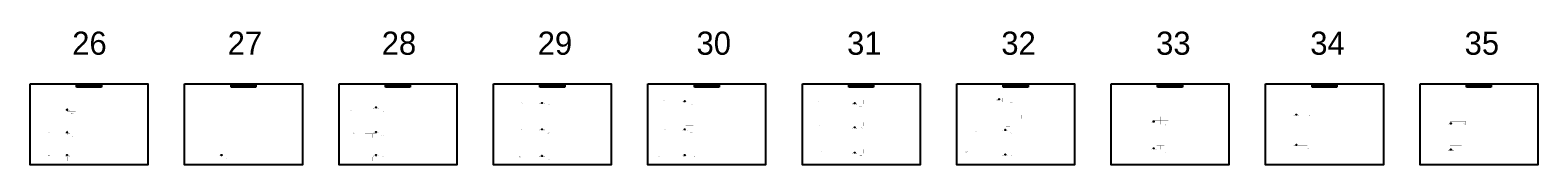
# Model space of a CAD drawing. Header units: feet. Extents: x 1 to 4152, y 0 to 398.
# Tile 6 of 6: x 2200 to 4152, y 0 to 173. Entities that reach past the tile are written whole.
import ezdxf

# ---------------------------------------------------------------- set-up
doc = ezdxf.new("R2010")
doc.units = ezdxf.units.FT
doc.header["$MEASUREMENT"] = 0
for name, color, linetype in [('0_PDF', 7, 'Continuous'), ('SH_Text', 7, 'Continuous'), ('UT_P_Water', 5, 'water'), ('UT_P_Water_Text', 7, 'Continuous')]:
    doc.layers.add(name, color=color, linetype=linetype)
doc.layers.add('0_View_Frame_Border', color=7, linetype='Continuous', plot=False)
doc.styles.add('Slanted-Normal', font='calibrii.ttf', dxfattribs={"height": 0.14})
doc.styles.add('Standard-Linetype-Pr', font='font31.shx')
doc.linetypes.add('water', pattern='A,1,-0.2,["W",Standard-Linetype-Pr,S=0.14,R=0,X=-0.1,Y=-0.05],-0.15', length=1.35)

msp = doc.modelspace()

# ---------------------------------------------------------------- linework, layer by layer
at = {"layer": '0_PDF', "color": 254, "true_color": 0xe6e6e6, "const_width": 0.06}
for points in [[(2858.8, 85.5), (2863.8, 85.5), (2863.8, 80.5), (2858.8, 80.5)], [(2863.8, 85.5), (2868.8, 85.5), (2868.8, 80.5), (2863.8, 80.5)], [(2868.8, 85.5), (2873.8, 85.5), (2873.8, 80.5), (2868.8, 80.5)], [(3048.8, 84.5), (3053.8, 84.5), (3053.8, 79.5), (3048.8, 79.5)], [(3053.8, 84.5), (3058.8, 84.5), (3058.8, 79.5), (3053.8, 79.5)], [(3268.8, 83.8), (3273.8, 83.8), (3273.8, 78.8), (3268.8, 78.8)], [(3273.8, 83.8), (3278.8, 83.8), (3278.8, 78.8), (3273.8, 78.8)], [(3458.8, 86.4), (3463.8, 86.4), (3463.8, 81.4), (3458.8, 81.4)], [(3463.8, 86.4), (3468.8, 86.4), (3468.8, 81.4), (3463.8, 81.4)], [(2248.8, 73.5), (2253.8, 73.5), (2253.8, 68.6), (2248.8, 68.6)], [(2253.8, 73.5), (2258.8, 73.5), (2258.8, 68.6), (2253.8, 68.6)], [(2648.8, 77.4), (2653.8, 77.4), (2653.8, 72.4), (2648.8, 72.4)], [(2653.8, 77.4), (2658.8, 77.4), (2658.8, 72.4), (2653.8, 72.4)], [(3468.8, 59.6), (3473.8, 59.6), (3473.8, 54.6), (3468.8, 54.6)], [(3473.8, 64.6), (3478.8, 64.6), (3478.8, 59.6), (3473.8, 59.6)], [(3478.8, 64.6), (3483.8, 64.6), (3483.8, 59.6), (3478.8, 59.6)], [(3658.8, 62.4), (3663.8, 62.4), (3663.8, 57.4), (3658.8, 57.4)], [(3663.8, 62.4), (3668.8, 62.4), (3668.8, 57.4), (3663.8, 57.4)], [(4038.8, 61.5), (4043.8, 61.5), (4043.8, 56.5), (4038.8, 56.5)], [(4048.8, 61.5), (4053.8, 61.5), (4053.8, 56.5), (4048.8, 56.5)], [(2248.8, 44.2), (2253.8, 44.2), (2253.8, 39.2), (2248.8, 39.2)], [(2253.8, 44.2), (2258.8, 44.2), (2258.8, 39.2), (2253.8, 39.2)], [(2633.8, 40.1), (2638.8, 40.1), (2638.8, 35.2), (2633.8, 35.2)], [(2638.8, 40.1), (2643.8, 40.1), (2643.8, 35.2), (2638.8, 35.2)], [(2643.8, 40.1), (2648.8, 40.1), (2648.8, 35.2), (2643.8, 35.2)], [(2858.8, 50), (2863.8, 50), (2863.8, 45), (2858.8, 45)], [(2863.8, 50), (2868.8, 50), (2868.8, 45), (2863.8, 45)], [(2868.8, 50), (2873.8, 50), (2873.8, 45), (2868.8, 45)], [(3048.8, 50.5), (3053.8, 50.5), (3053.8, 45.5), (3048.8, 45.5)], [(3053.8, 50.5), (3058.8, 50.5), (3058.8, 45.5), (3053.8, 45.5)], [(3263.8, 50.1), (3268.8, 50.1), (3268.8, 45.1), (3263.8, 45.1)], [(3268.8, 55.1), (3273.8, 55.1), (3273.8, 50.1), (3268.8, 50.1)], [(3273.8, 55.1), (3278.8, 55.1), (3278.8, 50.1), (3273.8, 50.1)], [(3463.8, 54.6), (3468.8, 54.6), (3468.8, 49.6), (3463.8, 49.6)], [(3653.8, 57.4), (3658.8, 57.4), (3658.8, 52.5), (3653.8, 52.5)], [(3658.8, 57.4), (3663.8, 57.4), (3663.8, 52.5), (3658.8, 52.5)], [(3663.8, 57.4), (3668.8, 57.4), (3668.8, 52.5), (3663.8, 52.5)], [(3668.8, 57.4), (3673.8, 57.4), (3673.8, 52.5), (3668.8, 52.5)], [(4043.8, 56.5), (4048.8, 56.5), (4048.8, 51.5), (4043.8, 51.5)], [(4053.8, 56.5), (4058.8, 56.5), (4058.8, 51.5), (4053.8, 51.5)], [(3268.8, 20), (3273.8, 20), (3273.8, 15), (3268.8, 15)], [(3273.8, 20), (3278.8, 20), (3278.8, 15), (3273.8, 15)], [(3463.8, 20), (3468.8, 20), (3468.8, 15), (3463.8, 15)], [(3468.8, 20), (3473.8, 20), (3473.8, 15), (3468.8, 15)], [(3658.8, 25), (3663.8, 25), (3663.8, 20), (3658.8, 20)], [(3663.8, 25), (3668.8, 25), (3668.8, 20), (3663.8, 20)], [(3843.8, 30), (3848.8, 30), (3848.8, 25), (3843.8, 25)], [(3848.8, 30), (3853.8, 30), (3853.8, 25), (3848.8, 25)], [(4038.8, 25), (4043.8, 25), (4043.8, 20), (4038.8, 20)], [(4043.8, 25), (4048.8, 25), (4048.8, 20), (4043.8, 20)], [(4048.8, 25), (4053.8, 25), (4053.8, 20), (4048.8, 20)], [(2233.8, 10), (2238.8, 10), (2238.8, 5), (2233.8, 5)], [(2238.8, 10), (2243.8, 10), (2243.8, 5), (2238.8, 5)], [(2243.8, 10), (2248.8, 10), (2248.8, 5), (2243.8, 5)], [(2448.8, 15), (2453.8, 15), (2453.8, 10), (2448.8, 10)], [(2453.8, 15), (2458.8, 15), (2458.8, 10), (2453.8, 10)], [(2633.8, 10), (2638.8, 10), (2638.8, 5), (2633.8, 5)], [(2638.8, 10), (2643.8, 10), (2643.8, 5), (2638.8, 5)], [(2643.8, 10), (2648.8, 10), (2648.8, 5), (2643.8, 5)], [(2863.8, 15), (2868.8, 15), (2868.8, 10), (2863.8, 10)], [(2868.8, 15), (2873.8, 15), (2873.8, 10), (2868.8, 10)], [(2873.8, 15), (2878.8, 15), (2878.8, 10), (2873.8, 10)], [(3043.8, 10), (3048.8, 10), (3048.8, 5), (3043.8, 5)], [(3048.8, 15), (3053.8, 15), (3053.8, 10), (3048.8, 10)], [(3048.8, 10), (3053.8, 10), (3053.8, 5), (3048.8, 5)], [(3053.8, 10), (3058.8, 10), (3058.8, 5), (3053.8, 5)], [(3463.8, 15), (3468.8, 15), (3468.8, 10), (3463.8, 10)]]:
    msp.add_lwpolyline(points, close=True, dxfattribs=at)
at = {"layer": '0_View_Frame_Border', "color": 1}
for points in [[(2200, 105), (2352.5, 105), (2352.5, 0), (2200, 0)], [(2400, 105), (2552.5, 105), (2552.5, 0), (2400, 0)], [(2600, 105), (2752.5, 105), (2752.5, 0), (2600, 0)], [(2800, 105), (2952.5, 105), (2952.5, 0), (2800, 0)], [(3000, 105), (3152.5, 105), (3152.5, 0), (3000, 0)], [(3200, 105), (3352.5, 105), (3352.5, 0), (3200, 0)], [(3400, 105), (3552.5, 105), (3552.5, 0), (3400, 0)], [(3600, 105), (3752.5, 105), (3752.5, 0), (3600, 0)], [(3800, 105), (3952.5, 105), (3952.5, 0), (3800, 0)], [(4000, 105), (4152.5, 105), (4152.5, 0), (4000, 0)]]:
    msp.add_lwpolyline(points, close=True, dxfattribs=at)
at = {"layer": 'UT_P_Water'}
for centre in [(2862.8, 80), (3047.8, 82.3), (3267.8, 79.8), (3454.8, 84.9), (2247.8, 71.3), (2647.8, 74.4), (3839.8, 65), (2247.8, 42), (2647.8, 42.5), (2862.8, 46), (3047.8, 45.9), (3267.8, 48.6), (3462.8, 45.2), (3654.8, 56.1), (4039.8, 53.6), (3654.8, 21.3), (3839.8, 25.8), (4039.8, 19.8), (2247.8, 12.6), (2447.8, 12.6), (2647.8, 12.6), (2862.8, 11.6), (3047.8, 12.6), (3267.8, 15.7), (3462.8, 13.3)]:
    msp.add_circle(centre, 0.333, dxfattribs=at)

# ---------------------------------------------------------------- texts
at = {"style": 'Standard-Linetype-Pr'}
for s, p in [('26', (2254.5, 142.5)), ('27', (2455.8, 142.5)), ('28', (2655.3, 142.5)), ('29', (2857.3, 142.5)), ('30', (3063, 142.5)), ('31', (3258, 142.5)), ('32', (3457.7, 142.5)), ('33', (3658.2, 142.5)), ('34', (3857.8, 142.5)), ('35', (4057.7, 142.5))]:
    msp.add_text(s, height=30, dxfattribs=at).set_placement(p)
at = {"layer": 'UT_P_Water_Text', "char_height": 0.7, "width": 7.512, "attachment_point": 2, "style": 'Slanted-Normal'}
for insert in [(2862.8, 79.3), (3047.8, 81.7), (3267.8, 79), (3454.9, 84.4), (2247.8, 70.6), (2647.8, 73.6), (3839.8, 64.2), (2247.8, 41.2), (2647.8, 41.8), (2862.8, 45.3), (3047.8, 45.2), (3267.8, 47.8), (3462.8, 44.4), (3654.8, 55.3), (4039.8, 52.9), (3654.8, 20.6), (3839.8, 25.1), (2247.8, 11.8), (2447.8, 11.9), (2647.8, 11.8), (2862.8, 10.8), (3047.8, 11.8), (3267.8, 15), (3462.8, 12.6), (4039.8, 19)]:
    msp.add_mtext('PROP. 8" WATER', dxfattribs=dict(at, insert=insert))

# ---------------------------------------------------------------- next in the draw order: texts
at = {"layer": 'SH_Text', "char_height": 0.7, "width": 31.403, "attachment_point": 5, "style": 'Slanted-Normal', "bg_fill": 19, "box_fill_scale": 1.5, "bg_fill_color": 256, "bg_fill_transparency": 0}
for insert in [(2276.2, 102), (2476.2, 102), (2676.2, 102), (2876.2, 102), (3076.2, 102), (3276.2, 102), (3476.2, 102), (3676.2, 102), (3876.2, 102), (4076.2, 102)]:
    msp.add_mtext('ROADWAY CROSS SECTIONS SHOWN FOR INFORMATIONAL USE ONLY; \\PSEE PART 1 PLANS ADDITIONAL INFORMATION.', dxfattribs=dict(at, insert=insert))
at = {"layer": 'UT_P_Water_Text', "char_height": 0.7, "width": 2.796, "attachment_point": 5, "style": 'Slanted-Normal', "bg_fill": 3, "box_fill_scale": 1, "bg_fill_color": 256, "bg_fill_transparency": 0}
for insert in [(2836.2, 80.1), (2871.6, 78.3), (3020.3, 83.1), (3056.8, 78.3), (3220.9, 82.6), (3470.6, 80.6), (2223.3, 70.9), (2254.6, 66.2), (2614.7, 70.3), (2657.1, 69.4), (3275.5, 75.8), (3856.8, 63.5), (2224.1, 41.6), (2619, 41.1), (2836.7, 45.3), (2871.5, 41.2), (3021.4, 46), (3056.2, 41.8), (3222.7, 50.8), (3277, 47.5), (3424.6, 43), (3469.9, 41.3), (3670.3, 51.4), (4057.1, 52.7), (2254.4, 37), (2656.4, 37.5), (3855.4, 21.2), (2224.4, 12.2), (2253.6, 7.6), (2419.7, 11.3), (2454.8, 7.7), (2619.1, 11.3), (2656.7, 10.7), (2834.3, 10.1), (2871.2, 6.8), (3013.8, 10.5), (3060.4, 10.8), (3223.6, 17), (3275.5, 11.7), (3412.8, 16.6), (3470.9, 12.4), (3670.3, 16.6), (4056.2, 15.6)]:
    msp.add_mtext('(TBA)', dxfattribs=dict(at, insert=insert))

doc.saveas('drawing.dxf')
